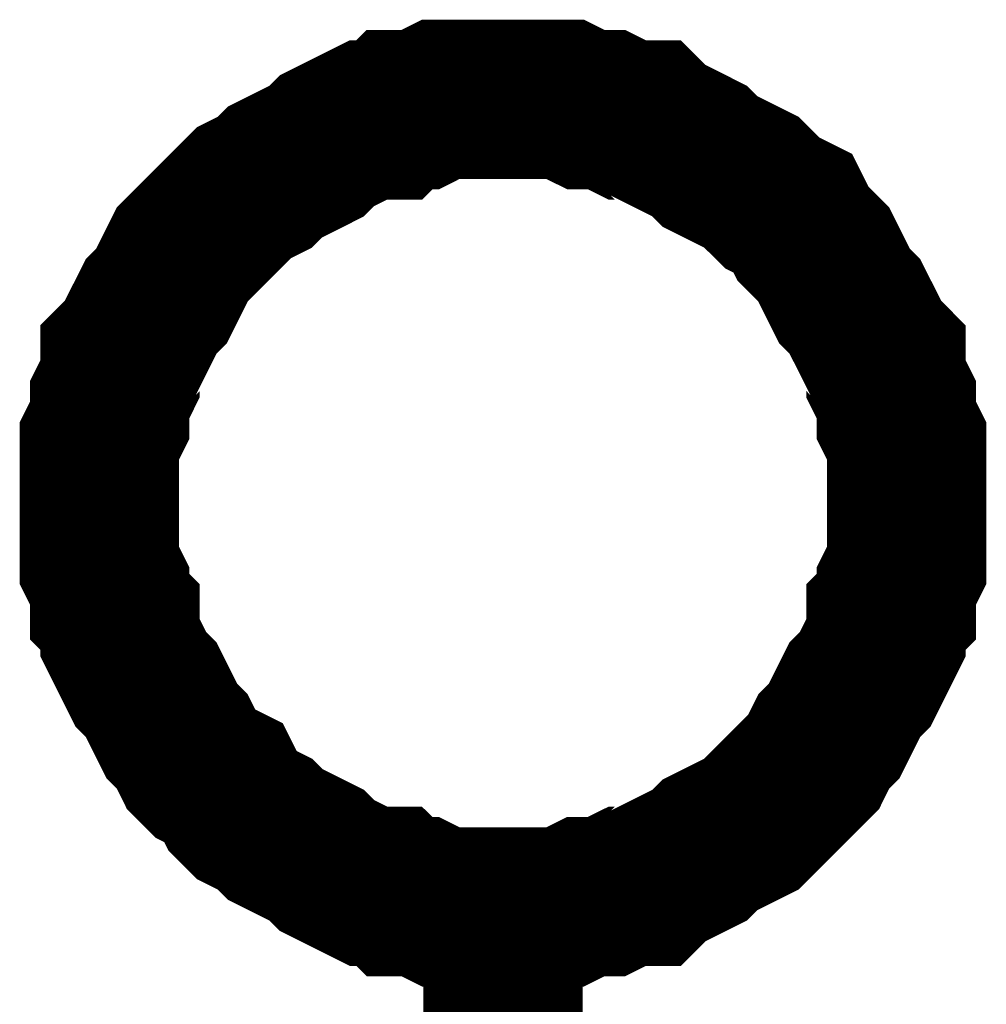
# Model space of a CAD drawing. Header units: inches. Extents: x 0 to 292, y 0 to 193.
# Tile 212 of 256: x 255.34 to 257.16, y 72.07 to 73.92. Entities that reach past the tile are written whole.
import ezdxf

# ---------------------------------------------------------------- set-up
doc = ezdxf.new("R2010")
doc.units = ezdxf.units.IN
doc.layers.add('Sheet', color=255, linetype='Continuous')

msp = doc.modelspace()

# ---------------------------------------------------------------- linework, layer by layer
at = {"layer": 'Sheet'}
for points in [[(255.4901, 73.0137, 0.2997, 0.2997, 0), (255.4901, 73.0527, 0.2997, 0.2997, 0), (255.4901, 73.0917, 0.2997, 0.2997, 0), (255.4901, 73.1307, 0.2997, 0.2997, 0), (255.5096, 73.1696, 0.2997, 0.2997, 0), (255.5096, 73.2086, 0.2997, 0.2997, 0), (255.529, 73.2476, 0.2997, 0.2997, 0), (255.529, 73.2866, 0.2997, 0.2997, 0), (255.5485, 73.3061, 0.2997, 0.2997, 0), (255.568, 73.3451, 0.2997, 0.2997, 0), (255.5875, 73.384, 0.2997, 0.2997, 0), (255.607, 73.4035, 0.2997, 0.2997, 0), (255.6265, 73.4425, 0.2997, 0.2997, 0), (255.646, 73.4815, 0.2997, 0.2997, 0), (255.6654, 73.501, 0.2997, 0.2997, 0), (255.6849, 73.5205, 0.2997, 0.2997, 0), (255.7239, 73.5595, 0.2997, 0.2997, 0), (255.7434, 73.579, 0.2997, 0.2997, 0), (255.7629, 73.5984, 0.2997, 0.2997, 0), (255.8018, 73.6179, 0.2997, 0.2997, 0), (255.8213, 73.6374, 0.2997, 0.2997, 0), (255.8603, 73.6569, 0.2997, 0.2997, 0), (255.8992, 73.6764, 0.2997, 0.2997, 0), (255.9187, 73.6959, 0.2997, 0.2997, 0), (255.9577, 73.7154, 0.2997, 0.2997, 0), (255.9967, 73.7349, 0.2997, 0.2997, 0), (256.0356, 73.7349, 0.2997, 0.2997, 0), (256.0551, 73.7544, 0.2997, 0.2997, 0), (256.0941, 73.7544, 0.2997, 0.2997, 0), (256.133, 73.7739, 0.2997, 0.2997, 0), (256.172, 73.7739, 0.2997, 0.2997, 0), (256.211, 73.7739, 0.2997, 0.2997, 0), (256.2499, 73.7739, 0.2997, 0.2997, 0)], [(256.2499, 73.7739, 0.2997, 0.2997, 0), (256.2499, 73.7739, 0.2997, 0.2997, 0)], [(256.2499, 73.7739, 0.2997, 0.2997, 0), (256.2889, 73.7739, 0.2997, 0.2997, 0), (256.3279, 73.7739, 0.2997, 0.2997, 0), (256.3668, 73.7739, 0.2997, 0.2997, 0), (256.4058, 73.7544, 0.2997, 0.2997, 0), (256.4448, 73.7544, 0.2997, 0.2997, 0), (256.4838, 73.7349, 0.2997, 0.2997, 0), (256.5227, 73.7349, 0.2997, 0.2997, 0), (256.5422, 73.7154, 0.2997, 0.2997, 0), (256.5812, 73.6959, 0.2997, 0.2997, 0), (256.6201, 73.6764, 0.2997, 0.2997, 0), (256.6396, 73.6569, 0.2997, 0.2997, 0), (256.6786, 73.6374, 0.2997, 0.2997, 0), (256.7176, 73.6179, 0.2997, 0.2997, 0), (256.737, 73.5984, 0.2997, 0.2997, 0), (256.7565, 73.579, 0.2997, 0.2997, 0), (256.7955, 73.5595, 0.2997, 0.2997, 0), (256.815, 73.5205, 0.2997, 0.2997, 0), (256.8345, 73.501, 0.2997, 0.2997, 0), (256.8539, 73.4815, 0.2997, 0.2997, 0), (256.8734, 73.4425, 0.2997, 0.2997, 0), (256.8929, 73.4035, 0.2997, 0.2997, 0), (256.9124, 73.384, 0.2997, 0.2997, 0), (256.9319, 73.3451, 0.2997, 0.2997, 0), (256.9514, 73.3061, 0.2997, 0.2997, 0), (256.9708, 73.2866, 0.2997, 0.2997, 0), (256.9708, 73.2476, 0.2997, 0.2997, 0), (256.9903, 73.2086, 0.2997, 0.2997, 0), (256.9903, 73.1696, 0.2997, 0.2997, 0), (257.0098, 73.1307, 0.2997, 0.2997, 0), (257.0098, 73.0917, 0.2997, 0.2997, 0), (257.0098, 73.0527, 0.2997, 0.2997, 0), (257.0098, 73.0137, 0.2997, 0.2997, 0)], [(256.2499, 72.2536, 0.2997, 0.2997, 0), (256.211, 72.2536, 0.2997, 0.2997, 0), (256.172, 72.2536, 0.2997, 0.2997, 0), (256.133, 72.2536, 0.2997, 0.2997, 0), (256.0941, 72.2731, 0.2997, 0.2997, 0), (256.0551, 72.2731, 0.2997, 0.2997, 0), (256.0356, 72.2925, 0.2997, 0.2997, 0), (255.9967, 72.2925, 0.2997, 0.2997, 0), (255.9577, 72.312, 0.2997, 0.2997, 0), (255.9187, 72.3315, 0.2997, 0.2997, 0), (255.8992, 72.351, 0.2997, 0.2997, 0), (255.8603, 72.3705, 0.2997, 0.2997, 0), (255.8213, 72.39, 0.2997, 0.2997, 0), (255.8018, 72.4095, 0.2997, 0.2997, 0), (255.7629, 72.429, 0.2997, 0.2997, 0), (255.7434, 72.4485, 0.2997, 0.2997, 0), (255.7239, 72.4875, 0.2997, 0.2997, 0), (255.6849, 72.5069, 0.2997, 0.2997, 0), (255.6654, 72.5264, 0.2997, 0.2997, 0), (255.646, 72.5654, 0.2997, 0.2997, 0), (255.6265, 72.5849, 0.2997, 0.2997, 0), (255.607, 72.6239, 0.2997, 0.2997, 0), (255.5875, 72.6629, 0.2997, 0.2997, 0), (255.568, 72.6824, 0.2997, 0.2997, 0), (255.5485, 72.7213, 0.2997, 0.2997, 0), (255.529, 72.7603, 0.2997, 0.2997, 0), (255.529, 72.7993, 0.2997, 0.2997, 0), (255.5096, 72.8188, 0.2997, 0.2997, 0), (255.5096, 72.8578, 0.2997, 0.2997, 0), (255.4901, 72.8968, 0.2997, 0.2997, 0), (255.4901, 72.9358, 0.2997, 0.2997, 0), (255.4901, 72.9747, 0.2997, 0.2997, 0), (255.4901, 73.0137, 0.2997, 0.2997, 0)], [(255.4901, 73.0137, 0.2997, 0.2997, 0), (255.4901, 73.0137, 0.2997, 0.2997, 0)], [(257.0098, 73.0137, 0.2997, 0.2997, 0), (257.0098, 72.9747, 0.2997, 0.2997, 0), (257.0098, 72.9358, 0.2997, 0.2997, 0), (257.0098, 72.8968, 0.2997, 0.2997, 0), (256.9903, 72.8578, 0.2997, 0.2997, 0), (256.9903, 72.8188, 0.2997, 0.2997, 0), (256.9708, 72.7993, 0.2997, 0.2997, 0), (256.9708, 72.7603, 0.2997, 0.2997, 0), (256.9514, 72.7213, 0.2997, 0.2997, 0), (256.9319, 72.6824, 0.2997, 0.2997, 0), (256.9124, 72.6629, 0.2997, 0.2997, 0), (256.8929, 72.6239, 0.2997, 0.2997, 0), (256.8734, 72.5849, 0.2997, 0.2997, 0), (256.8539, 72.5654, 0.2997, 0.2997, 0), (256.8345, 72.5264, 0.2997, 0.2997, 0), (256.815, 72.5069, 0.2997, 0.2997, 0), (256.7955, 72.4875, 0.2997, 0.2997, 0), (256.7565, 72.4485, 0.2997, 0.2997, 0), (256.737, 72.429, 0.2997, 0.2997, 0), (256.7176, 72.4095, 0.2997, 0.2997, 0), (256.6786, 72.39, 0.2997, 0.2997, 0), (256.6396, 72.3705, 0.2997, 0.2997, 0), (256.6201, 72.351, 0.2997, 0.2997, 0), (256.5812, 72.3315, 0.2997, 0.2997, 0), (256.5422, 72.312, 0.2997, 0.2997, 0), (256.5227, 72.2925, 0.2997, 0.2997, 0), (256.4838, 72.2925, 0.2997, 0.2997, 0), (256.4448, 72.2731, 0.2997, 0.2997, 0), (256.4058, 72.2731, 0.2997, 0.2997, 0), (256.3668, 72.2536, 0.2997, 0.2997, 0), (256.3279, 72.2536, 0.2997, 0.2997, 0), (256.2889, 72.2536, 0.2997, 0.2997, 0), (256.2499, 72.2536, 0.2997, 0.2997, 0)], [(257.0098, 73.0137, 0.2997, 0.2997, 0), (257.0098, 73.0137, 0.2997, 0.2997, 0), (257.0098, 73.0137, 0.2997, 0.2997, 0), (257.0098, 73.0137, 0.2997, 0.2997, 0), (257.0098, 73.0137, 0.2997, 0.2997, 0), (257.0098, 73.0137, 0.2997, 0.2997, 0), (257.0098, 73.0137, 0.2997, 0.2997, 0), (257.0098, 73.0137, 0.2997, 0.2997, 0), (257.0098, 73.0137, 0.2997, 0.2997, 0), (257.0098, 73.0137, 0.2997, 0.2997, 0), (257.0098, 73.0137, 0.2997, 0.2997, 0), (257.0098, 73.0137, 0.2997, 0.2997, 0), (257.0098, 73.0137, 0.2997, 0.2997, 0), (257.0098, 73.0137, 0.2997, 0.2997, 0), (257.0098, 73.0137, 0.2997, 0.2997, 0), (257.0098, 73.0137, 0.2997, 0.2997, 0), (257.0098, 73.0137, 0.2997, 0.2997, 0), (257.0098, 73.0137, 0.2997, 0.2997, 0), (257.0098, 73.0137, 0.2997, 0.2997, 0), (257.0098, 73.0137, 0.2997, 0.2997, 0), (257.0098, 73.0137, 0.2997, 0.2997, 0), (257.0098, 73.0137, 0.2997, 0.2997, 0), (257.0098, 73.0137, 0.2997, 0.2997, 0), (257.0098, 73.0137, 0.2997, 0.2997, 0), (257.0098, 73.0137, 0.2997, 0.2997, 0), (257.0098, 73.0137, 0.2997, 0.2997, 0), (257.0098, 73.0137, 0.2997, 0.2997, 0), (257.0098, 73.0137, 0.2997, 0.2997, 0), (257.0098, 73.0137, 0.2997, 0.2997, 0), (257.0098, 73.0137, 0.2997, 0.2997, 0), (257.0098, 73.0137, 0.2997, 0.2997, 0), (257.0098, 73.0137, 0.2997, 0.2997, 0), (257.0098, 73.0137, 0.2997, 0.2997, 0)], [(257.0098, 73.0137, 0.2997, 0.2997, 0), (257.0098, 73.0137, 0.2997, 0.2997, 0)], [(256.2499, 71.24, 0.2997, 0.2997, 0), (256.2499, 72.2536, 0.2997, 0.2997, 0)]]:
    msp.add_lwpolyline(points, format="xyseb", dxfattribs=at)

doc.saveas('drawing.dxf')
